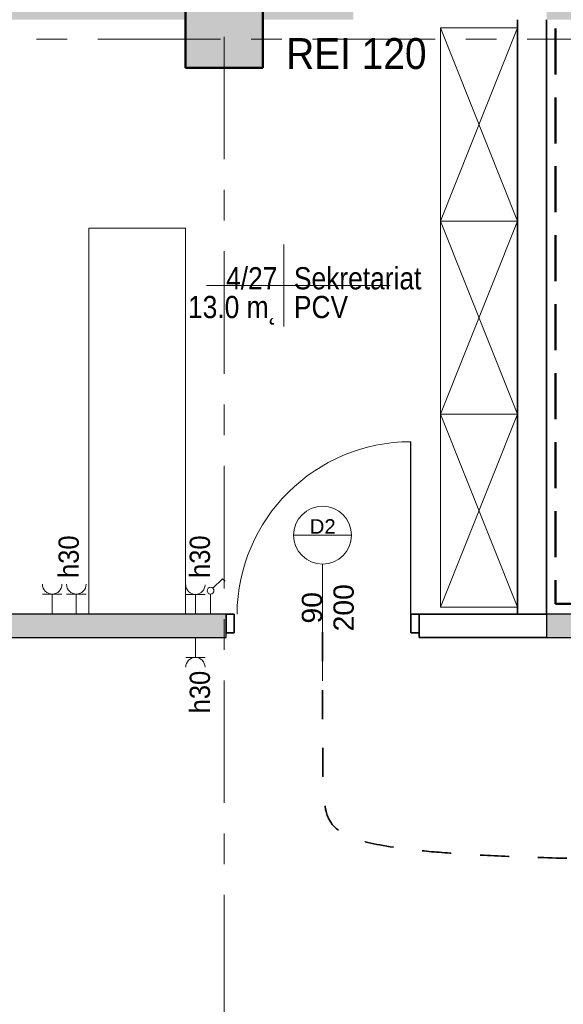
# Model space of a CAD drawing. Header units: centimetres. Extents: x 101 to 4622, y -1383 to 1498.
# Tile 17 of 68: x 1931 to 2213, y -487 to 23. Entities that reach past the tile are written whole.
import ezdxf

# ---------------------------------------------------------------- set-up
doc = ezdxf.new("R2010")
doc.units = ezdxf.units.CM
for name, pattern in [('Dash', [30, 15, -15]), ('Hidden', [35.71875, 23.8125, -11.90625]), ('Oś', [111.125, 63.5, -15.875, 15.875, -15.875])]:
    doc.linetypes.add(name, pattern=pattern)
for name, color, linetype, lineweight in [('A-AREA-IDEN', 2, 'Continuous', 18), ('A-DETL', 90, 'Continuous', 9), ('A-DETL-GENF', 92, 'Continuous', 18), ('A-DETL-MEDM', 33, 'Continuous', 35), ('A-DOOR', 31, 'Continuous', 25), ('A-DOOR-IDEN', 31, 'Continuous', 18), ('A-WALL', 113, 'Continuous', 25), ('A-WALL-PATT', 111, 'Continuous', 25), ('E-ELE-QPM-IDEN', 2, 'Continuous', 18), ('E-ELEC-EQPM', 71, 'Continuous', 18), ('G-ANNO-TEXT', 231, 'Continuous', 18), ('I-FURN', 30, 'Continuous', 18), ('Q-SPCQ', 91, 'Continuous', 18), ('S-COLS', 52, 'Continuous', 25), ('S-GRID', 1, 'Continuous', 18)]:
    doc.layers.add(name, color=color, linetype=linetype, lineweight=lineweight)
doc.styles.add('Arial_1', font='arial.ttf', dxfattribs={"height": 7.5})
doc.styles.add('Arial_13', font='arial.ttf', dxfattribs={"width": 0.9, "height": 10.5})
doc.styles.add('Arial_14', font='arial.ttf', dxfattribs={"width": 0.9, "height": 16})
doc.styles.add('Arial_4', font='arial.ttf', dxfattribs={"width": 0.85, "height": 11.5})
doc.styles.add('Arial_7', font='arial.ttf', dxfattribs={"height": 10.5})

# ---------------------------------------------------------------- blocks, each defined once
blk = doc.blocks.new('M_Concrete-rengular-Column - 300 x 400mm-1162093-4_piętro II PT - projektowany - PPOŻ B')
at = {"layer": 'S-COLS', "lineweight": 18}
blk.add_hatch(color=254, dxfattribs=at).paths.add_polyline_path([(15, 20), (-15, 20), (-15, -20), (15, -20)], flags=0)
at = {"layer": 'S-COLS', "lineweight": 50}
for p, q in [((15, 20), (-15, 20)), ((-15, 20), (-15, -20)), ((15, -20), (15, 20)), ((-15, -20), (15, -20))]:
    blk.add_line(p, q, dxfattribs=at)
blk = doc.blocks.new('DRZWI 1S - Drzwi 90-1363984-4_piętro II PT - projektowany - PPOŻ B')
at = {"layer": 'A-DETL-GENF'}
for p, q in [((-50, 6), (-50, -3.5)), ((-45.7, 6), (-50, 6)), ((-45.7, -3.5), (-45.7, 6)), ((50, 6), (45.7, 6)), ((45.7, 6), (45.7, -3.5)), ((50, -3.5), (50, 6)), ((-50, -3.5), (-45.7, -3.5)), ((45.7, -3.5), (50, -3.5))]:
    blk.add_line(p, q, dxfattribs=at)
at = {"layer": 'A-DETL-MEDM'}
for p, q in [((-45.7, 6), (-50, 6)), ((-50, 6), (-50, -3.5)), ((-45.7, -3.5), (-45.7, 6)), ((45.7, -3.5), (45.7, 6)), ((45.7, 6), (50, 6)), ((50, 6), (50, -3.5)), ((-50, -3.5), (-45.7, -3.5)), ((50, -3.5), (45.7, -3.5))]:
    blk.add_line(p, q, dxfattribs=at)
at = {"layer": 'A-DOOR'}
blk.add_line((45.7, 6), (45.7, 95.39), dxfattribs=at)
at = {"layer": 'A-DOOR', "lineweight": 18}
blk.add_line((0, 28.5), (0, -28.5), dxfattribs=at)
blk.add_arc((45.7, 5.39), 90, 90, 179.6093, dxfattribs=at)
blk = doc.blocks.new('Szafa - 40 cm-1334150-4_piętro II PT - projektowany - PPOŻ B')
at = {"layer": 'Q-SPCQ'}
for p, q in [((62.5, 47.5), (-37.5, 7.5)), ((-37.5, 47.5), (62.5, 7.5)), ((-37.5, 7.5), (-37.5, 47.5)), ((-37.5, 47.5), (62.5, 47.5)), ((62.5, 47.5), (62.5, 7.5))]:
    blk.add_line(p, q, dxfattribs=at)
blk = doc.blocks.new('Blat - Blat-1471929-4_piętro II PT - projektowany - PPOŻ B')
at = {"layer": 'I-FURN'}
for p, q in [((200, 50), (0, 50)), ((200, 0), (200, 50)), ((0, 0), (200, 0))]:
    blk.add_line(p, q, dxfattribs=at)
blk = doc.blocks.new('Przełącznik jednobiegunowy - Type 1-1452004-4_piętro II PT - projektowany - PPOŻ B')
at = {"layer": 'E-ELEC-EQPM'}
for p, q in [((13.74, 19.48), (18.68, 24.43)), ((18.68, 24.43), (19.99, 23.12)), ((12.5, 16.5), (12.5, 6))]:
    blk.add_line(p, q, dxfattribs=at)
blk.add_circle((12.5, 18.25), 1.75, dxfattribs=at)
blk = doc.blocks.new('gniazdo elektryczne pojedyncze - 30-1470339-4_piętro II PT - projektowany - PPOŻ B')
at = {"layer": 'E-ELEC-EQPM'}
for p, q in [((17.5, 16.33), (7.5, 16.33)), ((12.5, 16.33), (12.5, 6))]:
    blk.add_line(p, q, dxfattribs=at)
blk.add_arc((12.5, 21.33), 5, 180, 0, dxfattribs=at)
blk = doc.blocks.new('gniazdo elektryczne wielokrotne - 30-1472285-4_piętro II PT - projektowany - PPOŻ B')
at = {"layer": 'E-ELEC-EQPM'}
for p, q in [((17.58, 16.5), (7.42, 16.5)), ((12.5, 16.5), (12.5, 6)), ((30.08, 16.5), (19.92, 16.5)), ((25, 16.5), (25, 6))]:
    blk.add_line(p, q, dxfattribs=at)
for centre in [(12.5, 21.58), (25, 21.58)]:
    blk.add_arc(centre, 5.08, 180, 0, dxfattribs=at)
blk = doc.blocks.new('gniazdo elektryczne pojedyncze - 30-1483935-4_piętro II PT - projektowany - PPOŻ B')
at = {"layer": 'E-ELEC-EQPM'}
for p, q in [((12.5, -16.33), (12.5, -6)), ((17.5, -16.33), (7.5, -16.33))]:
    blk.add_line(p, q, dxfattribs=at)
blk.add_arc((12.5, -21.33), 5, 360, 180, dxfattribs=at)
blk = doc.blocks.new('METKA_POMIESZCZENIA1 - Rozbudowana - bez ramki-1409110-4_piętro II PT - projektowany - PPOŻ B')
at = {"layer": 'A-AREA-IDEN'}
for p, q in [((0, 0.425), (0, 0)), ((-0.8, 0), (1.1, 0)), ((0, 0), (0, -0.425))]:
    blk.add_line(p, q, dxfattribs=at)
blk = doc.blocks.new('etykieta drzwi wymiar i kategoria - etykieta drzwi 1S góra - krótka-1350610-4_piętro II PT - projektowany - PPOŻ B')
at = {"layer": 'A-DOOR-IDEN'}
for p, q in [((-0.3, 1.198), (0.3, 1.198)), ((0, 0), (0, 0.898))]:
    blk.add_line(p, q, dxfattribs=at)
blk.add_circle((0, 1.198), 0.3, dxfattribs=at)

msp = doc.modelspace()

# ---------------------------------------------------------------- hatches: boundary and pattern name
at = {"layer": 'A-WALL-PATT'}
h = msp.add_hatch(color=9, dxfattribs=at)
h.paths.add_polyline_path([(2532.04, 22.62), (2538.04, 22.62), (2538.04, 34.62), (2204.04, 34.62), (2204.04, 22.62), (2502.04, 22.62), (2502.04, 27.62), (2532.04, 27.62)], flags=0)
h.paths.add_polyline_path([(1761.04, 22.62), (2017.04, 22.62), (2017.04, 27.62), (2057.04, 27.62), (2057.04, 22.62), (2104.04, 22.62), (2104.04, 34.62), (1761.04, 34.62)], flags=0)
h = msp.add_hatch(color=9, dxfattribs=at)
h.paths.add_polyline_path([(1761.04, -297.38), (2038.04, -297.38), (2038.04, -285.38), (1761.04, -285.38)], flags=0)
h.paths.add_polyline_path([(2426.04, -297.38), (2426.04, -285.38), (2414.54, -285.38), (2414.54, -297.38)], flags=0)
h.paths.add_polyline_path([(2314.54, -297.38), (2314.54, -285.38), (2204.04, -285.38), (2204.04, -297.38)], flags=0)

# ---------------------------------------------------------------- linework, layer by layer
at = {"layer": 'A-DETL', "linetype": 'Hidden', "lineweight": 50}
for p, q in [((2208.72, 18.11), (2208.72, -279.88)), ((2421.04, 18.11), (2208.72, 18.11)), ((2208.72, -279.88), (2421.04, -279.88))]:
    msp.add_line(p, q, dxfattribs=at)
at = {"layer": 'A-DETL', "linetype": 'Dash', "lineweight": 35}
msp.add_open_spline([(2634.54, -413.88), (2110.71, -413.88), (2088.04, -413.88), (2088.04, -364.5), (2088.04, -291.38)], degree=3, knots=[0, 0, 0, 0, 6.516551, 8.104138, 8.104138, 8.104138, 8.104138], dxfattribs=at)
at = {"layer": 'A-WALL', "color": 7, "lineweight": 35}
for p, q in [((2189.04, 22.62), (2189.04, -285.38)), ((2204.04, -285.38), (2204.04, 22.62)), ((2204.04, -285.38), (2138.04, -285.38)), ((2138.04, -294.88), (2138.04, -297.38)), ((2138.04, -297.38), (2204.04, -297.38))]:
    msp.add_line(p, q, dxfattribs=at)
at = {"layer": 'A-WALL'}
for p, q in [((2038.04, -285.38), (1761.04, -285.38)), ((2314.54, -285.38), (2204.04, -285.38)), ((2204.04, -285.38), (2204.04, -297.38)), ((2038.04, -297.38), (2038.04, -294.88)), ((1761.04, -297.38), (2038.04, -297.38)), ((2204.04, -297.38), (2314.54, -297.38))]:
    msp.add_line(p, q, dxfattribs=at)
at = {"layer": 'S-GRID', "linetype": 'Oś'}
for p, q in [((2037.04, -1383.2), (2037.04, 1438.12)), ((4591.09, 12.62), (1467.04, 12.62))]:
    msp.add_line(p, q, dxfattribs=at)

# ---------------------------------------------------------------- block references
at = {"layer": 'A-AREA-IDEN', "xscale": 49.99999999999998, "yscale": 49.99999999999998, "zscale": 49.99999999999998}
msp.add_blockref('METKA_POMIESZCZENIA1 - Rozbudowana - bez ramki-1409110-4_piętro II PT - projektowany - PPOŻ B', (2067.98, -115.02), dxfattribs=at)
at = {"layer": 'A-DOOR'}
msp.add_blockref('DRZWI 1S - Drzwi 90-1363984-4_piętro II PT - projektowany - PPOŻ B', (2088.04, -291.38), dxfattribs=at)
at = {"layer": 'A-DOOR-IDEN', "xscale": 49.99999999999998, "yscale": 49.99999999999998, "zscale": 49.99999999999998}
msp.add_blockref('etykieta drzwi wymiar i kategoria - etykieta drzwi 1S góra - krótka-1350610-4_piętro II PT - projektowany - PPOŻ B', (2088.04, -304.28), dxfattribs=at)
at = {"layer": 'E-ELEC-EQPM'}
for name, p in [('gniazdo elektryczne wielokrotne - 30-1472285-4_piętro II PT - projektowany - PPOŻ B', (1935.54, -291.38)), ('gniazdo elektryczne pojedyncze - 30-1470339-4_piętro II PT - projektowany - PPOŻ B', (2009.7, -291.38)), ('Przełącznik jednobiegunowy - Type 1-1452004-4_piętro II PT - projektowany - PPOŻ B', (2017.54, -291.38)), ('gniazdo elektryczne pojedyncze - 30-1483935-4_piętro II PT - projektowany - PPOŻ B', (2009.7, -291.38))]:
    msp.add_blockref(name, p, dxfattribs=at)
at = {"layer": 'I-FURN', "rotation": 89.99999999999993}
msp.add_blockref('Blat - Blat-1471929-4_piętro II PT - projektowany - PPOŻ B', (2017.04, -285.38), dxfattribs=at)
at = {"layer": 'Q-SPCQ', "rotation": 89.9999999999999}
for p in [(2196.54, -44.16), (2196.54, -144.16), (2196.54, -244.16)]:
    msp.add_blockref('Szafa - 40 cm-1334150-4_piętro II PT - projektowany - PPOŻ B', p, dxfattribs=at)
at = {"layer": 'S-COLS', "lineweight": 18, "rotation": 270.0000000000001}
msp.add_blockref('M_Concrete-rengular-Column - 300 x 400mm-1162093-4_piętro II PT - projektowany - PPOŻ B', (2037.04, 12.62), dxfattribs=at)

# ---------------------------------------------------------------- texts
at = {"layer": 'A-AREA-IDEN', "char_height": 11.5, "line_spacing_factor": 0.936439, "style": 'Arial_4'}
for s, insert, width, attachment_point in [('\\pxqr,t3.69565,7.3913,11.08696,14.78261,18.47826,22.17391,25.86957,29.56522,33.26087,36.95652,40.65217,44.34783,48.04348,51.73913,55.43478,59.13043,62.82609,66.52174,70.21739,73.91304,77.6087,81.30435,85,88.69565,92.3913,96.08696,99.78261,103.47826,107.17391,110.86957,114.56522,118.26087;{4/27}', (2064.65, -117.22), 26.435, 9), ('\\pxt3.69565,7.3913,11.08696,14.78261,18.47826,22.17391,25.86957,29.56522,33.26087,36.95652,40.65217,44.34783,48.04348,51.73913,55.43478,59.13043,62.82609,66.52174,70.21739,73.91304,77.6087,81.30435,85,88.69565,92.3913,96.08696,99.78261,103.47826,107.17391,110.86957,114.56522,118.26087;{Sekretariat}', (2073.19, -117.22), 65.4925, 7), ('\\pt42.49997,84.99995,127.50004,170.00002,212.49999,254.99996,297.50005,340.00003,382.5,424.99998,467.49995,510.00004,552.50002,594.99999,637.49997,679.99994,722.50003,765.00001,807.49998,849.99996,892.50005,935.00002,977.5,1019.99998,1062.49995,1105.00004,1147.50002,1189.99999,1232.49997,1275.00006,1317.50003,1360.00001;13.0 m˛', (2064.65, -120.45), 45.815, 3), ('\\pxt3.69565,7.3913,11.08696,14.78261,18.47826,22.17391,25.86957,29.56522,33.26087,36.95652,40.65217,44.34783,48.04348,51.73913,55.43478,59.13043,62.82609,66.52174,70.21739,73.91304,77.6087,81.30435,85,88.69565,92.3913,96.08696,99.78261,103.47826,107.17391,110.86957,114.56522,118.26087;{PCV}', (2073.19, -120.45), 28.135, 1)]:
    msp.add_mtext(s, dxfattribs=dict(at, insert=insert, width=width, attachment_point=attachment_point))
at = {"layer": 'A-DOOR-IDEN', "insert": (2088.11, -239.85), "char_height": 7.5, "width": 13.9, "attachment_point": 5, "line_spacing_factor": 0.936439, "style": 'Arial_1'}
msp.add_mtext('\\pxqc,t8.46667,16.93333,25.4,33.86667,42.33333,50.8,59.26667,67.73333,76.2,84.66667,93.13333,101.6,110.06667,118.53333,127,135.46667,143.93333,152.4,160.86667,169.33333,177.8,186.26667,194.73333,203.2,211.66667,220.13333,228.6,237.06667,245.53333,254,262.46667,270.93333;{D2}', dxfattribs=at)
at = {"layer": 'A-DOOR-IDEN', "insert": (2090.8, -281.99), "char_height": 10.5, "width": 25.15, "attachment_point": 5, "rotation": 90, "line_spacing_factor": 0.936439, "style": 'Arial_7'}
msp.add_mtext('\\pxqc,t6.04762,12.09524,18.14286,24.19048,30.2381,36.28571,42.33333,48.38095,54.42857,60.47619,66.52381,72.57143,78.61905,84.66667,90.71429,96.7619,102.80952,108.85714,114.90476,120.95238,127,133.04762,139.09524,145.14286,151.19048,157.2381,163.28571,169.33333,175.38095,181.42857,187.47619,193.52381;{90\\P200}', dxfattribs=at)
at = {"layer": 'E-ELE-QPM-IDEN', "char_height": 10.5, "width": 22.635, "attachment_point": 5, "rotation": 90, "line_spacing_factor": 0.936439, "style": 'Arial_13'}
for insert in [(1956.66, -255.53), (2024.56, -255.53), (2024.56, -325.65)]:
    msp.add_mtext('\\pxqc,t5.35714,10.71429,16.07143,21.42857,26.78571,32.14286,37.5,42.85714,48.21429,53.57143,58.92857,64.28571,69.64286,75,80.35714,85.71429,91.07143,96.42857,101.78571,107.14286,112.5,117.85714,123.21429,128.57143,133.92857,139.28571,144.64286,150,155.35714,160.71429,166.07143,171.42857;{h30}', dxfattribs=dict(at, insert=insert))
at = {"layer": 'G-ANNO-TEXT', "color": 1, "insert": (2069.2, 13.09), "char_height": 16, "width": 73.0382, "attachment_point": 1, "line_spacing_factor": 0.936439, "style": 'Arial_14'}
msp.add_mtext('\\pxt3.57188,7.14375,10.71563,14.2875,17.85938,21.43125,25.00313,28.575,32.14688,35.71875,39.29063,42.8625,46.43438,50.00625,53.57813,57.15,60.72188,64.29375,67.86563,71.4375,75.00938,78.58125,82.15313,85.725,89.29688,92.86875,96.44063,100.0125,103.58438,107.15625,110.72813,114.3;{REI 120}', dxfattribs=at)

doc.saveas('drawing.dxf')
